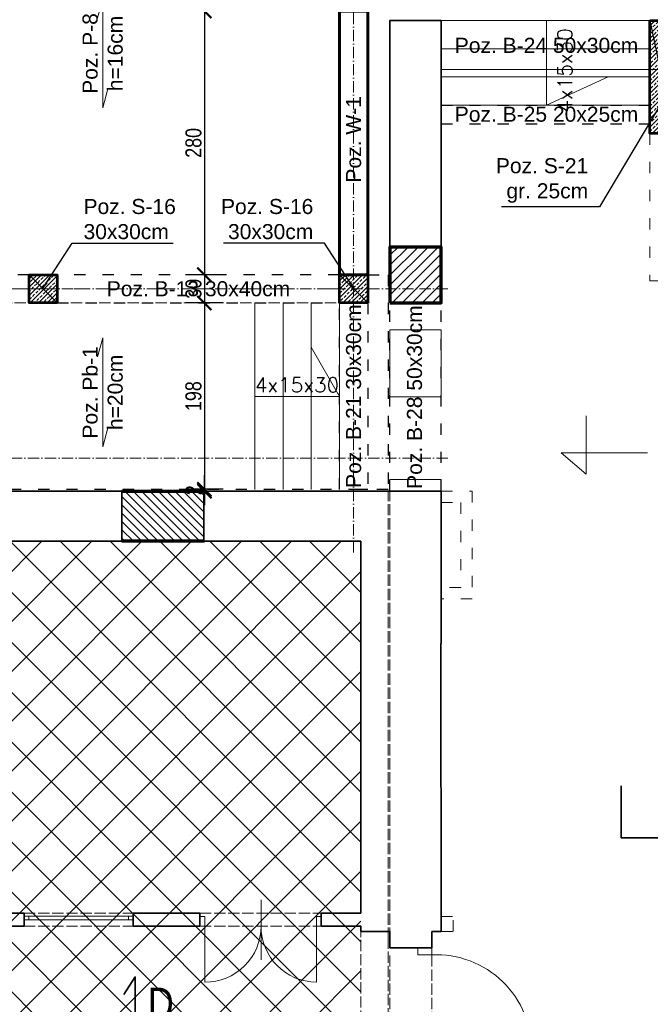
# Model space of a CAD drawing. Header units: inches. Extents: x 201967 to 338763, y -32705 to 30884.
# Tile 130 of 236: x 319279 to 319949, y 4881 to 5927. Entities that reach past the tile are written whole.
import ezdxf

# ---------------------------------------------------------------- set-up
doc = ezdxf.new("R2010")
doc.units = ezdxf.units.IN
doc.header["$MEASUREMENT"] = 0
for name, pattern in [('ACAD_ISO02W100', [15, 12, -3]), ('ACAD_ISO03W100', [30, 12, -18]), ('ACAD_ISO10W100', [18, 12, -3, 0, -3])]:
    doc.linetypes.add(name, pattern=pattern)
for name, color, linetype, lineweight in [('!!!STOLARKA', 92, 'Continuous', 9), ('00 b ŚCIANY nowe-zamurowania', 242, 'Continuous', 70), ('00 d ŚCIANY wyburzenia', 254, 'WYBURZENIA', 9), ('01 a1 KONSTRUKCJA żelebet', 200, 'Continuous', 53), ('01 b KONSTRUKCJA belki', 92, 'ACAD_ISO03W100', 30), ('01h1 KONSTRUKCJA pozycje stropy', 253, 'Continuous', 13), ('01h2 KONSTRUKCJA pozycje belki', 254, 'Continuous', 13), ('01h3 KONSTRUKCJA pozycje słupy', 252, 'Continuous', 13), ('02 b ściany dziłowe cienkie', 6, 'ACAD_ISO03W100', 13), ('11 OSIE ściany', 2, 'ACAD_ISO10W100', 5), ('1_OpisPomieszczen', 120, 'Continuous', 9), ('90 WYMIAR', 155, 'Continuous', 9), ('91 PRZEKROJE', 7, 'Continuous', 35), ('_proj_MURY konstr', 1, 'Continuous', 20), ('_proj_SCHODY', 2, 'Continuous', 9), ('K_kreskowanie', 251, 'Continuous', 0), ('MURY konstrukcyjne', 70, 'Continuous', 60), ('okna', 5, 'Continuous', 0)]:
    doc.layers.add(name, color=color, linetype=linetype, lineweight=lineweight)
doc.layers.add('00_kreskowanie', color=1, linetype='Continuous', lineweight=5, true_color=0xff0000)
doc.styles.add('100 arial', font='arial.ttf', dxfattribs={"width": 0.8, "height": 17})
doc.styles.add('arialcce', font='arial.ttf')
doc.styles.add('OPIS', font='arial.ttf')
doc.styles.add('RomanS', font='romans.shx')
doc.styles.get("Standard").update_dxf_attribs({"font": 'arial.ttf'})
doc.styles.add('Wymiary', font='romans.shx', dxfattribs={"width": 0.7, "oblique": 10})
doc.linetypes.add('WYBURZENIA', pattern='A,12.7,-0.01,["X",Standard,S=2.54,R=0,X=0,Y=-1.27],-0.01', length=12.72)
doc.dimstyles.new('100', dxfattribs={"dimscale": 10, "dimtxt": 17, "dimasz": 1.5, "dimexe": 2, "dimexo": 2, "dimgap": 0.3, "dimtad": 1, "dimdec": 1, "dimrnd": 0.5, "dimdsep": 46, "dimtxsty": '100 arial', "dimblk": 'ARCHTICK', "dimcen": 10, "dimclrd": 256, "dimclre": 256, "dimclrt": 256, "dimadec": 0, "dimazin": 0, "dimtfac": 1, "dimtdec": 1, "dimtix": 1, "dimtmove": 1, "dimatfit": 3, "dimfxl": 2, "dimfxlon": 1, "dimtolj": 1, "dimarcsym": 0})
doc.dimstyles.new('DIM100txt12', dxfattribs={"dimtxt": 12, "dimasz": 1.05, "dimexe": 0, "dimexo": 8, "dimgap": 4, "dimtad": 1, "dimdec": 7, "dimrnd": 0.5, "dimdsep": 46, "dimtxsty": 'RomanS', "dimblk1": 'DIM', "dimblk2": 'DIM', "dimsah": 1, "dimcen": 0.09, "dimse1": 1, "dimse2": 1, "dimclrt": 256, "dimadec": 1, "dimazin": 0, "dimtfac": 1, "dimtdec": 7, "dimtix": 1, "dimtofl": 0, "dimtmove": 2, "dimatfit": 3, "dimfxl": 1, "dimtolj": 1, "dimtzin": 0, "dimarcsym": 0})
pattern_1 = [(45, (0, -25), (-4.49013, 4.49013), []), (45, (4.49, -25), (-4.49013, 4.49013), [3.175, -1.5875])]

# ---------------------------------------------------------------- blocks, each defined once
blk = doc.blocks.new('*U1132')
at = {"lineweight": 5, "ltscale": 0.25}
h = blk.add_hatch(dxfattribs=at)
h.set_pattern_fill('ANSI33', color=5, style=0)
h.set_pattern_definition(pattern_1)
h.paths.add_polyline_path([(0, 0), (0, -25), (120, -25), (120, 0)])
blk.add_lwpolyline([(0, 0), (0, -25), (120, -25), (120, 0)], close=True)
at = {"layer": 'Defpoints'}
blk.add_line((0, 0), (120, -25), dxfattribs=at)
blk = doc.blocks.new('1 osie 1 część BPPZ')
at = {"layer": '11 OSIE ściany'}
for p, q in [((-1337.4, -530), (-1337.4, 870)), ((-1237.4, -250), (-4101.8, -250)), ((-1237.4, -430), (-4101.8, -430))]:
    blk.add_line(p, q, dxfattribs=at)
blk = doc.blocks.new('*U1121')
at = {"lineweight": 5, "ltscale": 0.25}
h = blk.add_hatch(dxfattribs=at)
h.set_pattern_fill('ANSI33', color=5, style=0)
h.set_pattern_definition(pattern_1)
h.paths.add_polyline_path([(0, 0), (0, -30), (30, -30), (30, 0)])
blk.add_lwpolyline([(0, 0), (0, -30), (30, -30), (30, 0)], close=True)
at = {"layer": 'Defpoints'}
blk.add_line((0, 0), (30, -30), dxfattribs=at)
blk = doc.blocks.new('1 słupy parter rozbudowa 2')
at = {"layer": '01 a1 KONSTRUKCJA żelebet', "xscale": -1, "rotation": 270}
for p in [(2350, -495), (2680, -495)]:
    blk.add_blockref('*U1121', p, dxfattribs=at)
blk = doc.blocks.new('1 przekroje jagielońska')
at = {"layer": '91 PRZEKROJE'}
for points in [[(-2172.1, -778), (-2172.1, -833), (-2117.1, -833)], [(-2633.5, -1035.9), (-2688.5, -1035.9), (-2688.5, -980.9), (-2700.8, -999.7)]]:
    blk.add_lwpolyline(points, dxfattribs=at)
at = {"layer": '91 PRZEKROJE', "color": 2, "insert": (-2675.1, -992.3), "char_height": 34, "attachment_point": 1, "style": '100 arial'}
blk.add_mtext_dynamic_manual_height_columns('D', width=64.078, gutter_width=85, heights=[0], dxfattribs=at)
blk = doc.blocks.new('DIM')
for p, q in [((0, -13), (0, 13)), ((8, 0), (-8, 0))]:
    blk.add_line(p, q)
at = {"const_width": 1.71}
blk.add_lwpolyline([(5.71, 5.71), (-5.71, -5.71)], dxfattribs=at)
blk = doc.blocks.new('_ARCHTICK')
at = {"color": 0, "linetype": 'ByBlock', "const_width": 0.15}
blk.add_lwpolyline([(-0.5, -0.5), (0.5, 0.5)], dxfattribs=at)
blk = doc.blocks.new('*D1956')
at = {"layer": '90 WYMIAR', "lineweight": -2, "transparency": 16777216}
for p, q in [((319495.5, 5935.9), (319455.5, 5935.9)), ((319475.5, 5935.9), (319475.5, 5655.9)), ((319495.5, 5655.9), (319455.5, 5655.9))]:
    blk.add_line(p, q, dxfattribs=at)
at = {"layer": 'Defpoints', "color": 0, "transparency": 16777216}
for p in [(319619.1, 5935.9), (319475.5, 5655.9), (319619.1, 5655.9)]:
    blk.add_point(p, dxfattribs=at)
at = {"layer": '90 WYMIAR', "lineweight": -2, "transparency": 16777216, "xscale": 15, "yscale": 15, "zscale": 15}
for p, rotation in [((319475.5, 5935.9), 90), ((319475.5, 5655.9), 270)]:
    blk.add_blockref('_ARCHTICK', p, dxfattribs=dict(at, rotation=rotation))
at = {"layer": '90 WYMIAR', "transparency": 16777216, "insert": (319463.9, 5795.9), "char_height": 17, "attachment_point": 5, "rotation": 90, "style": '100 arial'}
blk.add_mtext('\\A1;280', dxfattribs=at)
blk = doc.blocks.new('*D1957')
at = {"layer": '90 WYMIAR', "lineweight": -2, "transparency": 16777216}
for p, q in [((319495.5, 5655.9), (319455.5, 5655.9)), ((319475.5, 5655.9), (319475.5, 5625.9)), ((319495.5, 5625.9), (319455.5, 5625.9))]:
    blk.add_line(p, q, dxfattribs=at)
at = {"layer": 'Defpoints', "color": 0, "transparency": 16777216}
for p in [(319619.1, 5655.9), (319475.5, 5625.9), (319619.1, 5625.9)]:
    blk.add_point(p, dxfattribs=at)
at = {"layer": '90 WYMIAR', "lineweight": -2, "transparency": 16777216, "xscale": 15, "yscale": 15, "zscale": 15}
for p, rotation in [((319475.5, 5655.9), 90), ((319475.5, 5625.9), 270)]:
    blk.add_blockref('_ARCHTICK', p, dxfattribs=dict(at, rotation=rotation))
at = {"layer": '90 WYMIAR', "transparency": 16777216, "insert": (319463.9, 5640.9), "char_height": 17, "attachment_point": 5, "rotation": 90, "style": '100 arial'}
blk.add_mtext('\\A1;30', dxfattribs=at)
blk = doc.blocks.new('*D1958')
at = {"layer": '90 WYMIAR', "lineweight": -2, "transparency": 16777216}
for p, q in [((319495.5, 5625.9), (319455.5, 5625.9)), ((319475.5, 5625.9), (319475.5, 5427.9)), ((319495.5, 5427.9), (319455.5, 5427.9))]:
    blk.add_line(p, q, dxfattribs=at)
at = {"layer": 'Defpoints', "color": 0, "transparency": 16777216}
for p in [(319619.1, 5625.9), (319475.5, 5427.9), (319619.1, 5427.9)]:
    blk.add_point(p, dxfattribs=at)
at = {"layer": '90 WYMIAR', "lineweight": -2, "transparency": 16777216, "xscale": 15, "yscale": 15, "zscale": 15}
for p, rotation in [((319475.5, 5625.9), 90), ((319475.5, 5427.9), 270)]:
    blk.add_blockref('_ARCHTICK', p, dxfattribs=dict(at, rotation=rotation))
at = {"layer": '90 WYMIAR', "transparency": 16777216, "insert": (319463.9, 5526.9), "char_height": 17, "attachment_point": 5, "rotation": 90, "style": '100 arial'}
blk.add_mtext('\\A1;198', dxfattribs=at)
blk = doc.blocks.new('*D1959')
at = {"layer": '90 WYMIAR', "lineweight": -2, "transparency": 16777216}
for p, q in [((319475.5, 5427.9), (319475.5, 5442.9)), ((319495.5, 5427.9), (319455.5, 5427.9)), ((319475.5, 5427.9), (319475.5, 5425.9)), ((319475.5, 5425.9), (319495.5, 5425.9)), ((319475.5, 5425.9), (319475.5, 5410.9))]:
    blk.add_line(p, q, dxfattribs=at)
at = {"layer": 'Defpoints', "color": 0, "transparency": 16777216}
for p in [(319474.7, 5425.9), (319475.5, 5425.9), (319619.1, 5427.9)]:
    blk.add_point(p, dxfattribs=at)
at = {"layer": '90 WYMIAR', "lineweight": -2, "transparency": 16777216, "xscale": 15, "yscale": 15, "zscale": 15}
for p, rotation in [((319475.5, 5427.9), 270), ((319475.5, 5425.9), 90)]:
    blk.add_blockref('_ARCHTICK', p, dxfattribs=dict(at, rotation=rotation))
at = {"layer": '90 WYMIAR', "transparency": 16777216, "insert": (319464, 5426.9), "char_height": 17, "attachment_point": 5, "rotation": 90, "style": '100 arial'}
blk.add_mtext('\\A1;2', dxfattribs=at)

msp = doc.modelspace()

# ---------------------------------------------------------------- hatches: boundary and pattern name
at = {"layer": '00_kreskowanie'}
h = msp.add_hatch(dxfattribs=at)
h.set_pattern_fill('ANSI31', scale=50, angle=90)
h.set_pattern_definition([(135, (225527.4803, -2056.658), (-4.4194174, -4.4194174), [])])
h.paths.add_polyline_path([(317372.74, 5372.75), (317372.74, 5425.87), (317284.74, 5425.87), (317284.74, 5372.75)])
h.paths.add_polyline_path([(317584.74, 5372.75), (317672.74, 5372.75), (317672.74, 5425.87), (317584.74, 5425.87)])
h.paths.add_polyline_path([(317972.74, 5372.75), (317972.74, 5425.87), (317884.74, 5425.87), (317884.74, 5372.75)])
h.paths.add_polyline_path([(318184.74, 5425.87), (318184.74, 5372.75), (318272.74, 5372.75), (318272.74, 5425.87)])
h.paths.add_polyline_path([(318484.74, 5425.87), (318484.74, 5372.75), (318572.74, 5372.75), (318572.74, 5425.87)])
h.paths.add_polyline_path([(318784.74, 5425.87), (318784.74, 5372.75), (318872.74, 5372.75), (318872.74, 5425.87)])
h.paths.add_polyline_path([(319174.74, 5425.87), (319086.74, 5425.87), (319086.74, 5372.75), (319174.74, 5372.75)])
h.paths.add_polyline_path([(319474.74, 5425.87), (319387.74, 5425.87), (319387.74, 5372.75), (319474.74, 5372.75)])
h = msp.add_hatch(dxfattribs=at)
h.set_pattern_fill('ANSI37', color=252, scale=300, angle=360)
h.set_pattern_definition([(45, (230906.41, -4958.99), (-26.516504, 26.516504), []), (135, (230906.41, -4958.99), (-26.516504, -26.516504), [])])
h.paths.add_polyline_path([(316986.79, 5372.75), (319641.74, 5372.75), (319641.74, 4212.75), (316986.79, 4212.75)])
at = {"layer": '_proj_MURY konstr'}
h = msp.add_hatch(dxfattribs=at)
h.set_pattern_fill('ANSI31', scale=60, angle=360)
h.set_pattern_definition([(45, (213743.7264, -5779.433), (-5.30330086, 5.30330086), [])])
h.paths.add_polyline_path([(319727.14, 5685.3), (319672.74, 5685.3), (319672.74, 5625.87), (319727.14, 5625.87)])

# ---------------------------------------------------------------- linework, layer by layer
at = {"layer": '!!!STOLARKA'}
for p, q in [((319535.67, 4927.95), (319535.67, 4991.8)), ((319475.91, 4963.75), (319475.91, 4904.33)), ((319594.57, 4963.75), (319594.57, 4904.33))]:
    msp.add_line(p, q, dxfattribs=at)
for points in [[(319475.91, 4974.08), (319470.74, 4974.08), (319470.74, 4963.75), (319475.91, 4963.75)], [(319599.74, 4974.08), (319594.57, 4974.08), (319594.57, 4963.75), (319599.74, 4963.75)], [(319702.39, 4933.35), (319702.39, 4940.73), (319717.14, 4940.73), (319717.14, 4933.35)]]:
    msp.add_lwpolyline(points, close=True, dxfattribs=at)
for centre, radius, start, end in [((319476.25, 4963.75), 59.42, 269.67058, 359.99941), ((319595.09, 4963.75), 59.42, 180.00148, 269.49805), ((319722.01, 4832.12), 101.35, 358.85945, 92.75436)]:
    msp.add_arc(centre, radius, start, end, dxfattribs=at)
at = {"layer": '00 b ŚCIANY nowe-zamurowania'}
for p, q in [((319387.74, 5425.87), (319474.74, 5425.87)), ((319475.74, 5372.75), (319387.74, 5372.75))]:
    msp.add_line(p, q, dxfattribs=at)
msp.add_lwpolyline([(319672.74, 5625.87), (319727.14, 5625.87), (319727.14, 5685.3), (319672.74, 5685.3)], close=True, dxfattribs=at)
at = {"layer": '00 d ŚCIANY wyburzenia', "ltscale": 2}
for p, q in [((319949.16, 5925.91), (319727.14, 5925.91)), ((319974.13, 5873.75), (319727.14, 5873.75))]:
    msp.add_line(p, q, dxfattribs=at)
msp.add_lwpolyline([(319672.74, 5526.3), (319727.14, 5526.3), (319727.14, 5597.3), (319672.74, 5597.3)], close=True, dxfattribs=at)
msp.add_lwpolyline([(319672.74, 5425.87), (319672.74, 5438.3), (319727.14, 5438.3), (319727.14, 5425.87)], dxfattribs=at)
at = {"layer": '01 b KONSTRUKCJA belki'}
for p, q in [((319672.74, 5425.87), (319672.74, 5625.87)), ((319727.14, 5425.87), (319727.14, 5625.87))]:
    msp.add_line(p, q, dxfattribs=at)
for points in [[(319949.12, 5815.91), (319727.14, 5815.91), (319727.14, 5835.87), (319949.12, 5835.87)], [(317549.12, 5625.87), (319649.12, 5625.87), (319649.12, 5655.87), (317549.12, 5655.87)], [(319619.12, 5625.87), (319649.12, 5625.87), (319649.12, 5427.87), (319619.12, 5427.87)]]:
    msp.add_lwpolyline(points, close=True, dxfattribs=at)
msp.add_lwpolyline([(319649.12, 5655.87), (319670.74, 5655.87), (319670.74, 5427.87), (317549.12, 5427.87)], dxfattribs=at)
at = {"layer": '01h1 KONSTRUKCJA pozycje stropy'}
for points in [[(319372.81, 5853.16), (319367.38, 5833), (319367.38, 5948.74), (319361.95, 5928.58)], [(319372.81, 5493.16), (319367.38, 5473), (319367.38, 5588.74), (319361.95, 5568.58)]]:
    msp.add_lwpolyline(points, dxfattribs=at)
at = {"layer": '02 b ściany dziłowe cienkie'}
for p, q in [((319949.13, 5805.87), (319949.12, 5649.48)), ((319949.12, 5649.48), (320145.37, 5649.48)), ((319619.12, 5640.87), (319068.78, 5640.87)), ((319003.62, 5625.87), (319619.12, 5625.87)), ((319727.14, 5425.87), (319760.11, 5425.87)), ((319760.11, 5425.87), (319760.11, 5311.53)), ((319727.14, 5413.87), (319748.11, 5413.87)), ((319748.11, 5413.87), (319748.11, 5323.53)), ((319748.11, 5413.87), (319748.11, 5323.53)), ((319748.11, 5323.53), (319726.72, 5323.53)), ((319760.11, 5311.53), (319726.72, 5311.53)), ((319727.12, 4974.16), (319739.75, 4974.16)), ((319739.75, 4958.16), (319739.75, 4974.16)), ((319727.14, 4958.15), (319739.75, 4958.16))]:
    msp.add_line(p, q, dxfattribs=at)
at = {"layer": '1_OpisPomieszczen', "color": 7}
for p, q in [((319881.44, 5506.02), (319881.44, 5443.89)), ((319881.44, 5443.89), (319854.65, 5466.83)), ((319854.65, 5466.83), (319946.66, 5466.83))]:
    msp.add_line(p, q, dxfattribs=at)
at = {"layer": '_proj_MURY konstr', "color": 3, "lineweight": 35}
for p, q in [((319949.12, 5925.91), (320005.74, 5925.87)), ((319949.12, 5873.75), (319949.12, 5925.87)), ((319387.74, 5425.87), (319174.74, 5425.87)), ((319387.74, 5372.75), (319387.74, 5425.87)), ((319672.74, 5425.87), (319474.74, 5425.87)), ((319474.74, 5372.75), (319474.74, 5425.87)), ((319727.14, 5425.87), (319672.74, 5425.87)), ((319672.74, 5425.87), (319727.14, 5425.87)), ((319727.14, 5264.16), (319727.14, 5425.87)), ((319387.74, 5372.75), (319174.74, 5372.75)), ((319641.74, 5372.75), (319474.74, 5372.75)), ((319641.74, 4977.75), (319641.74, 5372.75)), ((319726.74, 5264.16), (319727.14, 4958.16)), ((319283.74, 4977.75), (319190.74, 4977.75)), ((319283.74, 4963.75), (319283.74, 4977.75)), ((319283.74, 4974.56), (319283.74, 4970.75)), ((319470.74, 4977.75), (319399.74, 4977.75)), ((319399.74, 4963.75), (319399.74, 4977.75)), ((319399.74, 4970.75), (319399.74, 4974.56)), ((319470.74, 4963.75), (319470.74, 4977.75)), ((319641.74, 4977.75), (319599.74, 4977.75)), ((319599.74, 4963.75), (319599.74, 4977.75)), ((319283.74, 4963.75), (319190.74, 4963.75)), ((319470.74, 4963.75), (319399.74, 4963.75)), ((319641.74, 4963.75), (319599.74, 4963.75)), ((319641.74, 4963.75), (319641.74, 4958.16)), ((319672.74, 4958.16), (319641.74, 4958.16)), ((319672.74, 4940.73), (319672.74, 4958.16)), ((319717.14, 4940.73), (319717.14, 4958.16)), ((319727.14, 4958.16), (319717.14, 4958.16)), ((319717.14, 4940.73), (319672.74, 4940.73))]:
    msp.add_line(p, q, dxfattribs=at)
msp.add_lwpolyline([(319727.14, 5685.3), (319672.74, 5685.3), (319672.74, 5925.91), (319727.14, 5925.91)], close=True, dxfattribs=at)
at = {"layer": '_proj_SCHODY', "color": 7}
for p, q in [((319727.14, 5925.91), (319949.12, 5925.91)), ((319839.12, 5925.91), (319839.12, 5835.91)), ((319949.12, 5895.91), (319727.14, 5895.91)), ((319949.12, 5865.91), (319727.14, 5865.91)), ((319839.12, 5835.91), (319904.76, 5865.91)), ((319529.12, 5625.87), (319529.12, 5427.87)), ((319559.12, 5625.87), (319559.12, 5427.87)), ((319589.12, 5625.87), (319589.12, 5427.87)), ((319619.12, 5625.87), (319619.12, 5427.87)), ((319619.12, 5526.44), (319589.12, 5578.93)), ((319529.12, 5526.44), (319619.12, 5526.44))]:
    msp.add_line(p, q, dxfattribs=at)
at = {"layer": 'K_kreskowanie', "color": 7, "linetype": 'ByBlock'}
msp.add_line((319949.12, 5835.91), (319727.14, 5835.91), dxfattribs=at)
at = {"layer": 'K_kreskowanie', "linetype": 'ACAD_ISO02W100'}
for p, q in [((319670.74, 4950.3), (319670.74, 5425.87)), ((319672.74, 4950.3), (319672.74, 5425.87)), ((319283.74, 4977.75), (319399.74, 4977.75)), ((319470.74, 4977.75), (319599.74, 4977.75)), ((319283.74, 4963.75), (319399.74, 4963.75)), ((319470.74, 4963.75), (319599.74, 4963.75)), ((319641.74, 4964.3), (319641.74, 4814.87)), ((319670.74, 4159.87), (319670.74, 4950.3)), ((319672.74, 4932.87), (319672.74, 4814.87)), ((319717.14, 4932.87), (319717.14, 4814.87))]:
    msp.add_line(p, q, dxfattribs=at)
at = {"layer": 'MURY konstrukcyjne'}
msp.add_lwpolyline([(319649.12, 5655.87), (319619.12, 5655.87), (319619.12, 5935.91), (319649.12, 5935.91)], close=True, dxfattribs=at)
at = {"layer": 'okna'}
for p, q in [((319283.74, 4974.56), (319399.74, 4974.56)), ((319283.74, 4970.56), (319399.74, 4970.56)), ((319288.74, 4974.56), (319288.74, 4970.75)), ((319394.74, 4970.75), (319394.74, 4974.56))]:
    msp.add_line(p, q, dxfattribs=at)

# ---------------------------------------------------------------- block references
at = {"layer": '01 a1 KONSTRUKCJA żelebet'}
msp.add_blockref('1 słupy parter rozbudowa 2', (316969.12, 6120.87), dxfattribs=at)
at = {"layer": '01 a1 KONSTRUKCJA żelebet', "xscale": -1, "rotation": 90}
msp.add_blockref('*U1132', (319949.13, 5925.87), dxfattribs=at)
at = {"layer": '11 OSIE ściany'}
msp.add_blockref('1 osie 1 część BPPZ', (320971.52, 5890.87), dxfattribs=at)
at = {"layer": '91 PRZEKROJE'}
msp.add_blockref('1 przekroje jagielońska', (322090.52, 5890.87), dxfattribs=at)

# ---------------------------------------------------------------- texts
at = {"layer": '01h1 KONSTRUKCJA pozycje stropy', "char_height": 16, "attachment_point": 5, "rotation": 90, "style": 'arialcce'}
for s, insert in [('Poz. P-8\\Ph=16cm', (319367.38, 5890.87)), ('Poz. Pb-1\\Ph=20cm', (319367.38, 5530.87))]:
    msp.add_mtext(s, dxfattribs=dict(at, insert=insert))
at = {"layer": '01h2 KONSTRUKCJA pozycje belki', "char_height": 16, "attachment_point": 5, "style": 'OPIS'}
for s, insert in [('Poz. B-24 50x30cm', (319839.13, 5899.43)), ('Poz. B-25 20x25cm', (319839.13, 5826.28)), ('Poz. B-13 30x40cm', (319469.18, 5640.87))]:
    msp.add_mtext(s, dxfattribs=dict(at, insert=insert))
at = {"layer": '01h2 KONSTRUKCJA pozycje belki', "char_height": 16, "attachment_point": 5, "rotation": 90, "style": 'OPIS'}
for s, insert in [('Poz. W-1', (319634.12, 5799.62)), ('Poz. B-21 30x30cm', (319634.12, 5526.87)), ('Poz. B-28 50x30cm', (319698.88, 5525.87))]:
    msp.add_mtext(s, dxfattribs=dict(at, insert=insert))
at = {"layer": '01h3 KONSTRUKCJA pozycje słupy', "char_height": 16, "style": 'OPIS'}
for s, insert, attachment_point in [('Poz. S-21\\Pgr. 25cm', (319883.47, 5755.93), 6), ('Poz. S-16\\P30x30cm', (319346.99, 5714.89), 4), ('Poz. S-16\\P30x30cm', (319591.25, 5714.89), 6)]:
    msp.add_mtext(s, dxfattribs=dict(at, insert=insert, attachment_point=attachment_point))
at = {"layer": '1_OpisPomieszczen', "color": 7, "ltscale": 0.5, "style": 'Wymiary'}
msp.add_text('4x15x30', height=15.6, rotation=90, dxfattribs=at).set_placement((319866.5, 5828.12))
msp.add_text('4x15x30', height=15.6, dxfattribs=at).set_placement((319529.12, 5530.95))

# ---------------------------------------------------------------- dimensions: what is measured, and where the dimension line sits
at = {"layer": '90 WYMIAR'}
for base, p1, p2, picture, middle in [((319475.54, 5655.87), (319619.12, 5935.91), (319619.12, 5655.87), '*D1956', (319463.86, 5795.89)), ((319475.54, 5625.87), (319619.12, 5655.87), (319619.12, 5625.87), '*D1957', (319463.86, 5640.87)), ((319475.54, 5427.87), (319619.12, 5625.87), (319619.12, 5427.87), '*D1958', (319463.86, 5526.87)), ((319475.54, 5425.87), (319619.12, 5427.87), (319474.74, 5425.87), '*D1959', (319464.01, 5426.87))]:
    dim = msp.add_linear_dim(base=base, p1=p1, p2=p2, angle=90, dimstyle='100', dxfattribs=at)
    dim.commit()
    dim.dimension.update_dxf_attribs({"geometry": picture, "text_midpoint": middle})

# ---------------------------------------------------------------- leaders
at = {"layer": '01h3 KONSTRUKCJA pozycje słupy', "annotation_type": 0, "has_hookline": 1}
for points, hookline_direction, text_width in [([(319961.72, 5839.26), (319895.47, 5728.07), (319887.47, 5728.07)], 1, 92.32), ([(319303.54, 5640.91), (319334.99, 5689.24), (319342.99, 5689.24)], 0, 95.4), ([(319634.7, 5640.91), (319603.25, 5689.24), (319595.25, 5689.24)], 1, 95.4)]:
    msp.add_leader(points, dimstyle='DIM100txt12', override={"dimasz": 8, "dimgap": 4, "dimtad": 1}, dxfattribs=dict(at, hookline_direction=hookline_direction, text_width=text_width))

doc.saveas('drawing.dxf')
